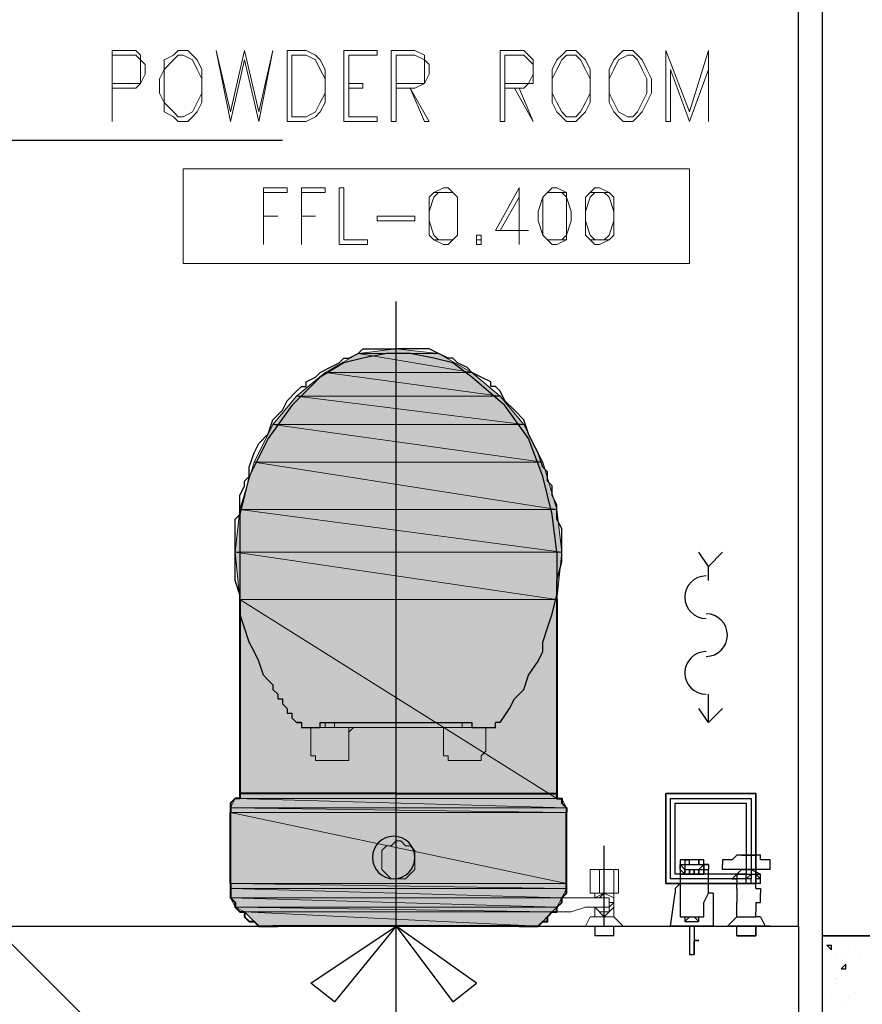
# Model space of a CAD drawing. Header units: millimetres. Extents: x 0 to 420, y 0 to 297.
# Tile 20 of 95: x 96.58 to 104.12, y 149.25 to 158.05. Entities that reach past the tile are written whole.
import ezdxf

# ---------------------------------------------------------------- set-up
doc = ezdxf.new("R2010")
doc.units = ezdxf.units.MM
doc.layers.add('FILL_FFFFFF', color=7, linetype='Continuous', true_color=0xffffff)
doc.layers.add('LINE_FFFFFF', color=7, linetype='Continuous', true_color=0xffffff)
doc.layers.add('LINE_000000', color=7, linetype='Continuous')

msp = doc.modelspace()

# ---------------------------------------------------------------- hatches: boundary and pattern name
at = {"layer": 'FILL_FFFFFF'}
h = msp.add_hatch(color=7, dxfattribs=at)
h.dxf.hatch_style = 1
h.paths.add_polyline_path([(99.6103, 155.067), (100.6263, 154.8977), (99.314, 154.8977), (99.6103, 155.067)])
h = msp.add_hatch(color=7, dxfattribs=at)
h.dxf.hatch_style = 1
h.paths.add_polyline_path([(99.949, 155.1093), (100.33, 155.067), (99.6103, 155.067), (99.949, 155.1093)])
h = msp.add_hatch(color=7, dxfattribs=at)
h.dxf.hatch_style = 1
h.paths.add_polyline_path([(100.33, 155.067), (99.6103, 155.067), (100.6263, 154.8977), (100.33, 155.067)])
h = msp.add_hatch(color=7, dxfattribs=at)
h.dxf.hatch_style = 1
h.paths.add_polyline_path([(99.314, 154.8977), (100.8803, 154.686), (99.06, 154.686), (99.314, 154.8977)])
h = msp.add_hatch(color=7, dxfattribs=at)
h.dxf.hatch_style = 1
h.paths.add_polyline_path([(100.6263, 154.8977), (99.314, 154.8977), (100.8803, 154.686), (100.6263, 154.8977)])
h = msp.add_hatch(color=7, dxfattribs=at)
h.dxf.hatch_style = 1
h.paths.add_polyline_path([(99.06, 154.686), (101.092, 154.432), (98.8483, 154.432), (99.06, 154.686)])
h = msp.add_hatch(color=7, dxfattribs=at)
h.dxf.hatch_style = 1
h.paths.add_polyline_path([(100.8803, 154.686), (99.06, 154.686), (101.092, 154.432), (100.8803, 154.686)])
h = msp.add_hatch(color=7, dxfattribs=at)
h.dxf.hatch_style = 1
h.paths.add_polyline_path([(98.8483, 154.432), (101.2613, 154.0933), (98.679, 154.0933), (98.8483, 154.432)])
h = msp.add_hatch(color=7, dxfattribs=at)
h.dxf.hatch_style = 1
h.paths.add_polyline_path([(101.092, 154.432), (98.8483, 154.432), (101.2613, 154.0933), (101.092, 154.432)])
h = msp.add_hatch(color=7, dxfattribs=at)
h.dxf.hatch_style = 1
h.paths.add_polyline_path([(98.679, 154.0933), (101.3883, 153.67), (98.552, 153.67), (98.679, 154.0933)])
h = msp.add_hatch(color=7, dxfattribs=at)
h.dxf.hatch_style = 1
h.paths.add_polyline_path([(101.2613, 154.0933), (98.679, 154.0933), (101.3883, 153.67), (101.2613, 154.0933)])
h = msp.add_hatch(color=7, dxfattribs=at)
h.dxf.hatch_style = 1
h.paths.add_polyline_path([(98.552, 153.67), (101.4307, 153.289), (98.5097, 153.289), (98.552, 153.67)])
h = msp.add_hatch(color=7, dxfattribs=at)
h.dxf.hatch_style = 1
h.paths.add_polyline_path([(101.3883, 153.67), (98.552, 153.67), (101.4307, 153.289), (101.3883, 153.67)])
h = msp.add_hatch(color=7, dxfattribs=at)
h.dxf.hatch_style = 1
h.paths.add_polyline_path([(101.4307, 153.289), (98.5097, 153.289), (101.3883, 152.8657), (101.4307, 153.289)])
h = msp.add_hatch(color=7, dxfattribs=at)
h.dxf.hatch_style = 1
h.paths.add_polyline_path([(98.5097, 153.289), (101.3883, 152.8657), (98.552, 152.8657), (98.5097, 153.289)])
h = msp.add_hatch(color=7, dxfattribs=at)
h.dxf.hatch_style = 1
h.paths.add_polyline_path([(101.3883, 152.8657), (98.552, 152.8657), (101.3883, 151.0877), (101.3883, 152.8657)])
h = msp.add_hatch(color=7, dxfattribs=at)
h.dxf.hatch_style = 1
h.paths.add_polyline_path([(98.552, 152.8657), (101.3883, 151.0877), (98.552, 151.0877), (98.552, 152.8657)])
h = msp.add_hatch(color=7, dxfattribs=at)
h.dxf.hatch_style = 1
h.paths.add_polyline_path([(98.4673, 151.003), (101.473, 151.003), (98.5097, 151.0877), (98.4673, 151.003)])
h = msp.add_hatch(color=7, dxfattribs=at)
h.dxf.hatch_style = 1
h.paths.add_polyline_path([(101.473, 151.003), (98.5097, 151.0877), (101.4307, 151.0877), (101.473, 151.003)])
h = msp.add_hatch(color=7, dxfattribs=at)
h.dxf.hatch_style = 1
h.paths.add_polyline_path([(98.4673, 150.9607), (101.473, 150.9607), (98.4673, 151.003), (98.4673, 150.9607)])
h = msp.add_hatch(color=7, dxfattribs=at)
h.dxf.hatch_style = 1
h.paths.add_polyline_path([(101.473, 150.9607), (98.4673, 151.003), (101.473, 151.003), (101.473, 150.9607)])
h = msp.add_hatch(color=7, dxfattribs=at)
h.dxf.hatch_style = 1
h.paths.add_polyline_path([(98.4673, 150.3257), (101.473, 150.3257), (98.4673, 150.9607), (98.4673, 150.3257)])
h = msp.add_hatch(color=7, dxfattribs=at)
h.dxf.hatch_style = 1
h.paths.add_polyline_path([(101.473, 150.3257), (98.4673, 150.9607), (101.473, 150.9607), (101.473, 150.3257)])
h = msp.add_hatch(color=7, dxfattribs=at)
h.dxf.hatch_style = 1
h.paths.add_polyline_path([(98.4673, 150.2833), (101.473, 150.2833), (98.4673, 150.3257), (98.4673, 150.2833)])
h = msp.add_hatch(color=7, dxfattribs=at)
h.dxf.hatch_style = 1
h.paths.add_polyline_path([(101.473, 150.2833), (98.4673, 150.3257), (101.473, 150.3257), (101.473, 150.2833)])
h = msp.add_hatch(color=7, dxfattribs=at)
h.dxf.hatch_style = 1
h.paths.add_polyline_path([(98.4673, 150.1987), (101.4307, 150.1987), (98.4673, 150.2833), (98.4673, 150.1987)])
h = msp.add_hatch(color=7, dxfattribs=at)
h.dxf.hatch_style = 1
h.paths.add_polyline_path([(101.4307, 150.1987), (98.4673, 150.2833), (101.473, 150.2833), (101.4307, 150.1987)])
h = msp.add_hatch(color=7, dxfattribs=at)
h.dxf.hatch_style = 1
h.paths.add_polyline_path([(98.5097, 150.114), (101.3883, 150.114), (98.4673, 150.1987), (98.5097, 150.114)])
h = msp.add_hatch(color=7, dxfattribs=at)
h.dxf.hatch_style = 1
h.paths.add_polyline_path([(101.3883, 150.114), (98.4673, 150.1987), (101.4307, 150.1987), (101.3883, 150.114)])
h = msp.add_hatch(color=7, dxfattribs=at)
h.dxf.hatch_style = 1
h.paths.add_polyline_path([(98.5943, 150.0717), (101.346, 150.0717), (98.5097, 150.114), (98.5943, 150.0717)])
h = msp.add_hatch(color=7, dxfattribs=at)
h.dxf.hatch_style = 1
h.paths.add_polyline_path([(101.346, 150.0717), (98.5097, 150.114), (101.3883, 150.114), (101.346, 150.0717)])
h = msp.add_hatch(color=7, dxfattribs=at)
h.dxf.hatch_style = 1
h.paths.add_polyline_path([(98.7213, 149.9447), (101.219, 149.9447), (98.5943, 150.0717), (98.7213, 149.9447)])
h = msp.add_hatch(color=7, dxfattribs=at)
h.dxf.hatch_style = 1
h.paths.add_polyline_path([(101.219, 149.9447), (98.5943, 150.0717), (101.346, 150.0717), (101.219, 149.9447)])

# ---------------------------------------------------------------- linework, layer by layer
at = {"layer": 'LINE_000000', "lineweight": 25}
for p, q in [((103.5473, 149.9447), (103.5473, 167.0897)), ((98.933, 156.972), (27.94, 156.972)), ((99.949, 149.5213), (99.949, 155.5327)), ((101.3883, 153.289), (101.346, 153.6277)), ((101.3883, 153.289), (101.3883, 152.8657)), ((102.743, 153.035), (102.743, 153.162)), ((102.743, 151.765), (102.743, 152.019)), ((99.1023, 151.765), (99.06, 151.765)), ((99.06, 151.765), (99.06, 151.765)), ((99.1447, 151.7227), (99.1447, 151.7227)), ((99.1447, 151.7227), (99.2717, 151.7227)), ((100.6263, 151.765), (100.6263, 151.7227)), ((100.6263, 151.7227), (100.7957, 151.7227)), ((100.6263, 151.7227), (100.6263, 151.7227)), ((100.7957, 151.7227), (100.7957, 151.7227)), ((100.838, 151.765), (100.838, 151.765)), ((100.838, 151.765), (100.838, 151.765)), ((100.8803, 151.765), (100.838, 151.765)), ((100.838, 151.765), (100.838, 151.765)), ((101.8117, 149.9447), (101.8117, 150.6643)), ((103.0393, 150.5797), (103.0817, 150.5797)), ((103.0817, 150.5797), (103.0393, 150.5797)), ((103.0393, 150.5797), (103.0393, 150.5797)), ((103.0393, 150.5797), (103.0393, 150.5797)), ((103.1663, 150.5797), (103.0393, 150.5797)), ((103.1663, 150.5797), (103.0393, 150.5797)), ((103.0393, 150.5797), (103.0393, 150.5797)), ((103.0817, 150.5797), (103.1663, 150.5797)), ((103.1663, 150.5797), (103.0817, 150.5797)), ((103.0817, 150.5797), (103.0817, 150.5797)), ((103.0817, 150.5797), (103.0817, 150.5797)), ((103.0817, 150.5797), (103.0817, 150.5797)), ((103.124, 150.5797), (103.124, 150.5797)), ((103.1663, 150.5797), (103.1663, 150.5797)), ((103.1663, 150.5797), (103.1663, 150.5797)), ((102.489, 150.5373), (102.489, 150.495)), ((102.489, 150.5373), (102.489, 150.5373)), ((102.489, 150.495), (102.489, 150.495)), ((102.489, 150.495), (102.489, 150.495)), ((102.489, 150.495), (102.489, 150.495)), ((102.489, 150.495), (102.489, 150.4527)), ((102.5313, 150.5373), (102.5313, 150.5373)), ((102.5313, 150.5373), (102.5313, 150.5373)), ((102.5313, 150.5373), (102.5313, 150.5373)), ((102.5313, 150.5373), (102.5737, 150.5373)), ((102.5737, 150.5373), (102.5313, 150.5373)), ((102.5737, 150.5373), (102.5737, 150.5373)), ((102.5737, 150.5373), (102.5737, 150.5373)), ((102.5737, 150.495), (102.5737, 150.495)), ((102.616, 150.5373), (102.616, 150.5373)), ((102.616, 150.5373), (102.616, 150.5373)), ((102.616, 150.495), (102.616, 150.495)), ((102.616, 150.495), (102.616, 150.495)), ((102.6583, 150.5373), (102.6583, 150.5373)), ((102.6583, 150.5373), (102.6583, 150.495)), ((102.6583, 150.495), (102.6583, 150.5373)), ((102.6583, 150.5373), (102.6583, 150.5373)), ((102.6583, 150.495), (102.6583, 150.495)), ((102.7007, 150.495), (102.7007, 150.5373)), ((102.7007, 150.495), (102.7007, 150.5373)), ((102.7007, 150.5373), (102.7007, 150.5373)), ((102.7007, 150.495), (102.7007, 150.495)), ((102.743, 150.495), (102.7007, 150.495)), ((102.7007, 150.495), (102.7007, 150.495)), ((102.743, 150.495), (102.743, 150.495)), ((102.743, 150.495), (102.743, 150.4527)), ((102.743, 150.495), (102.743, 150.4527)), ((102.87, 150.4527), (102.87, 150.495)), ((102.9123, 150.5373), (102.9123, 150.5373)), ((103.2934, 150.495), (103.2934, 150.495)), ((103.2934, 150.4527), (103.2934, 150.495)), ((102.489, 150.4527), (102.489, 150.4527)), ((102.489, 150.4527), (102.489, 150.4527)), ((102.489, 150.4527), (102.489, 150.4527)), ((102.743, 150.4527), (102.743, 150.4527)), ((103.2934, 150.4527), (102.87, 150.4527)), ((102.997, 150.4103), (103.2087, 150.4103)), ((102.997, 150.4103), (102.997, 150.4103)), ((103.0393, 150.4527), (103.0393, 150.4527)), ((103.0393, 150.4103), (103.0393, 150.4103)), ((103.124, 150.4527), (103.124, 150.4527)), ((103.2087, 150.4103), (103.2087, 150.4103)), ((102.997, 150.368), (102.997, 150.368)), ((102.997, 150.3257), (102.997, 150.3257)), ((102.997, 150.2833), (102.997, 150.3257)), ((103.2087, 150.3257), (102.997, 150.3257)), ((103.0393, 150.3257), (103.0393, 150.3257)), ((103.0817, 150.368), (103.0817, 150.368)), ((103.0817, 150.368), (103.0817, 150.368)), ((103.1663, 150.2833), (103.1663, 150.3257)), ((103.2087, 150.368), (103.2087, 150.368)), ((102.997, 150.241), (102.997, 150.241)), ((103.1663, 150.2833), (103.1663, 150.2833)), ((103.1663, 150.1563), (103.1663, 150.1563)), ((103.1663, 150.1563), (103.1663, 150.1563)), ((102.997, 150.0293), (102.997, 150.0717)), ((103.1663, 150.0293), (103.1663, 150.0717)), ((102.489, 150.0293), (102.5313, 150.0293)), ((102.5737, 150.0293), (102.5313, 149.987)), ((102.5313, 150.0293), (102.5313, 150.0293)), ((102.5313, 150.0293), (102.5313, 150.0293)), ((102.6583, 149.987), (102.616, 150.0293)), ((102.6583, 150.0293), (102.6583, 150.0293)), ((102.6583, 150.0293), (102.7007, 150.0293)), ((102.6583, 150.0293), (102.6583, 150.0293)), ((102.6583, 149.987), (102.6583, 149.987)), ((102.7007, 150.0293), (102.7007, 150.0293)), ((102.997, 150.0293), (102.997, 150.0293)), ((102.997, 150.0293), (103.1663, 150.0293)), ((103.2087, 150.0293), (103.1663, 150.0293)), ((103.2087, 150.0293), (103.2087, 150.0293)), ((103.2087, 150.0293), (103.251, 149.9447)), ((101.727, 149.9447), (101.727, 149.86)), ((101.8963, 149.86), (101.8963, 149.9447)), ((102.5737, 149.9447), (102.5737, 149.8177)), ((102.9123, 149.9447), (102.9123, 149.9447)), ((103.2934, 149.9447), (102.9123, 149.9447)), ((102.9123, 149.9447), (102.9123, 149.9447)), ((102.997, 149.86), (102.997, 149.9447)), ((103.1663, 149.86), (103.1663, 149.9447)), ((103.1663, 149.9447), (103.1663, 149.86)), ((103.2934, 149.9447), (103.251, 149.9447)), ((103.2934, 149.9447), (103.2934, 149.9447)), ((103.2934, 149.9447), (103.2934, 149.9447)), ((101.727, 149.86), (101.727, 149.86)), ((101.8963, 149.86), (101.727, 149.86)), ((101.8963, 149.86), (101.8963, 149.86)), ((102.5737, 149.8177), (102.5737, 149.8177)), ((102.5737, 149.8177), (102.5737, 149.7753)), ((102.616, 149.6907), (102.616, 149.8177)), ((102.616, 149.8177), (102.616, 149.8177)), ((102.616, 149.6907), (102.616, 149.8177)), ((102.616, 149.8177), (102.616, 149.8177)), ((102.616, 149.8177), (102.616, 149.8177)), ((102.6583, 149.8177), (102.616, 149.8177)), ((102.616, 149.8177), (102.616, 149.8177)), ((102.616, 149.8177), (102.616, 149.7753)), ((102.997, 149.86), (103.1663, 149.86)), ((102.997, 149.86), (102.997, 149.86)), ((103.1663, 149.86), (103.1663, 149.86)), ((102.5737, 149.7753), (102.5737, 149.7753)), ((102.5737, 149.7753), (102.5737, 149.733)), ((102.5737, 149.733), (102.5737, 149.733)), ((102.616, 149.7753), (102.616, 149.7753)), ((102.616, 149.7753), (102.616, 149.733)), ((102.616, 149.7753), (102.616, 149.7753)), ((102.616, 149.7753), (102.616, 149.733)), ((102.616, 149.733), (102.616, 149.733)), ((102.616, 149.733), (102.616, 149.733)), ((102.616, 149.733), (102.616, 149.6907)), ((102.616, 149.6907), (102.616, 149.6907)), ((102.616, 149.6907), (102.616, 149.6907)), ((103.8013, 149.7753), (103.8437, 149.7753)), ((103.8013, 149.7753), (103.8437, 149.733)), ((103.8437, 149.733), (103.8437, 149.7753)), ((103.8437, 149.6907), (103.8437, 149.6907)), ((103.9283, 149.6907), (103.9283, 149.6907)), ((104.0553, 149.733), (104.0553, 149.733)), ((103.886, 149.6483), (103.886, 149.6483)), ((103.9283, 149.5637), (103.9707, 149.606)), ((103.9707, 149.5637), (103.9707, 149.606)), ((104.0977, 149.6483), (104.0977, 149.6483)), ((103.9283, 149.5637), (103.9707, 149.5637)), ((103.886, 149.479), (103.886, 149.479)), ((103.886, 149.479), (103.886, 149.479)), ((103.886, 149.4367), (103.886, 149.4367)), ((104.0553, 149.352), (104.0553, 149.352)), ((103.8437, 149.3097), (103.8437, 149.3097)), ((103.9707, 149.2673), (103.9707, 149.2673))]:
    msp.add_line(p, q, dxfattribs=at)
at = {"layer": 'LINE_000000', "lineweight": 13}
for p, q in [((98.9753, 157.7763), (98.9753, 157.1413)), ((99.0177, 157.734), (99.0177, 157.1837)), ((99.4833, 157.7763), (99.4833, 157.1413)), ((99.5257, 157.734), (99.5257, 157.1837)), ((97.409, 157.1413), (97.409, 157.1413)), ((98.7637, 156.0407), (98.7637, 156.0407)), ((99.1023, 156.0407), (99.1023, 156.0407)), ((99.949, 155.1093), (99.949, 155.1093)), ((99.187, 151.511), (99.187, 151.7227)), ((99.314, 151.7227), (99.2717, 151.7227)), ((99.314, 151.765), (99.314, 151.7227)), ((99.314, 151.7227), (99.3987, 151.7227)), ((99.3987, 151.7227), (99.3987, 151.765)), ((99.3987, 151.765), (99.3987, 151.7227)), ((100.4993, 151.7227), (99.3987, 151.7227)), ((99.3987, 151.7227), (99.3987, 151.7227)), ((99.3987, 151.7227), (99.3987, 151.7227)), ((99.5257, 151.7227), (99.5257, 151.7227)), ((99.5257, 151.7227), (99.5257, 151.511)), ((99.5257, 151.6803), (99.568, 151.7227)), ((99.568, 151.7227), (100.33, 151.7227)), ((100.4993, 151.7227), (100.5417, 151.7227)), ((100.5417, 151.7227), (100.4993, 151.7227)), ((100.4993, 151.7227), (100.4993, 151.7227)), ((100.5417, 151.765), (100.5417, 151.7227)), ((100.5417, 151.7227), (100.5417, 151.765)), ((100.5417, 151.7227), (100.5417, 151.7227)), ((100.5417, 151.7227), (100.584, 151.7227)), ((100.5417, 151.7227), (100.5417, 151.7227)), ((100.584, 151.7227), (100.6263, 151.7227)), ((100.6263, 151.765), (100.6263, 151.7227)), ((100.6263, 151.7227), (100.6263, 151.7227)), ((100.7533, 151.7227), (100.7533, 151.7227)), ((99.314, 151.4263), (99.314, 151.4263)), ((99.314, 151.4263), (99.314, 151.4263)), ((100.457, 151.4263), (100.4993, 151.4263)), ((100.4993, 151.4263), (100.4993, 151.4263)), ((101.8117, 150.241), (101.8117, 150.4527)), ((101.9387, 150.241), (101.6847, 150.241)), ((101.727, 150.241), (101.727, 150.1987)), ((101.7693, 150.241), (101.7693, 150.241)), ((101.7693, 150.241), (101.8117, 150.241)), ((101.8117, 150.241), (101.8117, 150.241)), ((101.8963, 150.0293), (101.8963, 150.241)), ((101.4307, 150.0717), (101.3883, 150.0717)), ((101.727, 150.114), (101.727, 150.0293)), ((101.6847, 150.0293), (101.6423, 149.9447)), ((101.727, 150.0293), (101.6847, 150.0293)), ((101.727, 150.0293), (101.727, 150.0293)), ((101.8963, 150.0293), (101.727, 150.0293)), ((101.981, 149.9447), (101.8963, 150.0293)), ((101.8963, 150.0293), (101.8963, 150.0293)), ((101.8963, 150.0293), (101.8963, 150.0293)), ((101.8963, 150.0293), (101.8963, 150.0293)), ((101.6, 149.9447), (101.6, 149.9447)), ((101.6423, 149.9447), (101.6, 149.9447)), ((101.981, 149.9447), (101.6, 149.9447)), ((101.981, 149.9447), (101.981, 149.9447)), ((101.981, 149.9447), (101.981, 149.9447))]:
    msp.add_line(p, q, dxfattribs=at)
at = {"layer": 'LINE_000000', "lineweight": 40}
for p, q in [((98.552, 152.8657), (98.552, 151.0877)), ((101.3883, 152.8657), (101.3883, 151.0877)), ((98.4673, 150.3257), (98.4673, 150.9607)), ((101.473, 150.3257), (101.473, 150.9607)), ((101.0497, 149.9447), (98.8483, 149.9447))]:
    msp.add_line(p, q, dxfattribs=at)
at = {"layer": 'LINE_000000', "lineweight": 25}
for points in [[(104.5633, 167.1743), (103.759, 167.1743), (103.759, 149.86), (104.5633, 149.86), (104.5633, 167.1743)], [(102.362, 150.3257), (103.1663, 150.3257), (103.1663, 151.13), (102.362, 151.13), (102.362, 150.3257), (102.362, 151.13), (103.1663, 151.13), (103.1663, 150.3257), (102.362, 150.3257)], [(102.4043, 150.368), (102.4043, 151.0877), (103.124, 151.0877), (103.124, 150.368), (102.4043, 150.368)], [(102.4467, 150.4103), (102.4467, 151.0453), (103.0817, 151.0453), (103.0817, 150.4103), (102.4467, 150.4103)], [(99.7373, 150.5585), (99.7412, 150.5201), (99.7523, 150.4843), (99.7699, 150.452), (99.7931, 150.4238), (99.8213, 150.4005), (99.8537, 150.383), (99.8894, 150.3719), (99.9278, 150.368), (99.9662, 150.3719), (100.002, 150.383), (100.0344, 150.4005), (100.0625, 150.4238), (100.0858, 150.452), (100.1034, 150.4843), (100.1145, 150.5201), (100.1183, 150.5585), (100.1145, 150.5969), (100.1034, 150.6327), (100.0858, 150.665), (100.0625, 150.6932), (100.0344, 150.7165), (100.002, 150.734), (99.9662, 150.7451), (99.9278, 150.749), (99.8894, 150.7451), (99.8537, 150.734), (99.8213, 150.7165), (99.7931, 150.6932), (99.7699, 150.665), (99.7523, 150.6327), (99.7412, 150.5969), (99.7373, 150.5585)], [(102.5313, 150.5373), (102.5313, 150.495), (102.5737, 150.495), (102.5737, 150.5373), (102.5313, 150.5373)], [(102.5313, 150.5373), (102.5737, 150.5373), (102.5313, 150.5373)], [(102.7007, 150.4527), (102.7007, 150.495), (102.7007, 150.4527), (102.7007, 150.495), (102.7007, 150.4527)], [(102.7007, 150.4103), (102.7007, 150.4527), (102.7007, 150.4103), (102.7007, 150.495), (102.7007, 150.4103)], [(102.5737, 150.4103), (102.5737, 150.4527), (102.5737, 150.4103), (102.5737, 150.4527), (102.5737, 150.4103), (102.5737, 150.4527), (102.5737, 150.4103), (102.5737, 150.4527), (102.5737, 150.4103)], [(102.6583, 150.4103), (102.6583, 150.4527), (102.6583, 150.4103), (102.6583, 150.4527), (102.6583, 150.4103), (102.6583, 150.4527), (102.6583, 150.4103), (102.6583, 150.4527), (102.6583, 150.4103)], [(95.885, 149.9447), (95.885, 142.748), (103.5473, 142.748), (96.3507, 149.9447), (95.885, 149.9447)], [(96.3507, 149.9447), (103.5473, 149.9447), (103.5473, 142.748), (96.3507, 149.9447)], [(99.187, 149.4367), (99.949, 149.9447), (99.3987, 149.2673), (99.187, 149.4367)], [(100.6687, 149.4367), (99.949, 149.9447), (100.457, 149.2673), (100.6687, 149.4367)], [(104.5633, 149.86), (103.759, 149.86), (103.759, 149.0557), (104.5633, 149.0557), (104.5633, 149.86)], [(102.616, 149.6907), (102.616, 149.733), (102.616, 149.6907)]]:
    msp.add_lwpolyline(points, close=True, dxfattribs=at)
for points in [[(91.821, 157.9033), (91.821, 146.3463), (99.949, 146.3463), (99.949, 149.9447)], [(98.7637, 152.1883), (98.7213, 152.3153), (98.679, 152.4), (98.6367, 152.4847), (98.5943, 152.6117), (98.552, 152.7387), (98.552, 152.908), (98.5097, 153.035), (98.5097, 153.2043), (98.5097, 153.3313), (98.5097, 153.5007), (98.5097, 153.5853), (98.552, 153.6277), (98.552, 153.7123), (98.552, 153.797), (98.5943, 153.8817), (98.5943, 153.924), (98.6367, 153.9663), (98.6367, 154.0087), (98.6367, 154.051), (98.679, 154.178), (98.7213, 154.2627), (98.806, 154.3473), (98.8483, 154.4743), (98.933, 154.559), (98.9753, 154.6437), (99.06, 154.7283), (99.1023, 154.7707), (99.1447, 154.7707), (99.1447, 154.813), (99.2293, 154.8553), (99.2717, 154.8977), (99.3563, 154.94), (99.441, 154.9823), (99.4833, 155.0247), (99.5257, 155.0247), (99.6103, 155.067), (99.6527, 155.1093), (99.7373, 155.1093), (99.822, 155.1093), (99.9067, 155.1093), (99.949, 155.1093)], [(101.346, 153.6277), (101.2613, 153.9663), (101.1343, 154.305), (100.9227, 154.6013), (100.6263, 154.8553), (100.457, 154.9823), (100.2877, 155.0247), (100.076, 155.067), (99.8643, 155.067), (99.6527, 155.0247), (99.4833, 154.9823), (99.2717, 154.8553), (99.0177, 154.6013), (98.806, 154.305), (98.6367, 153.9663), (98.552, 153.6277)], [(100.8803, 151.765), (100.965, 151.892), (101.0073, 151.9767), (101.092, 152.0613), (101.1343, 152.1883), (101.219, 152.3153), (101.2613, 152.4), (101.2613, 152.4847), (101.3037, 152.6117), (101.346, 152.7387), (101.3883, 152.908), (101.3883, 153.035), (101.4307, 153.2043), (101.4307, 153.3313), (101.4307, 153.5007), (101.3883, 153.5853), (101.3883, 153.6277), (101.3883, 153.7123), (101.346, 153.797), (101.346, 153.8817), (101.3037, 153.924), (101.3037, 153.9663), (101.3037, 154.0087), (101.2613, 154.051), (101.219, 154.178), (101.1767, 154.2627), (101.1343, 154.3473), (101.092, 154.4743), (101.0073, 154.559), (100.9227, 154.6437), (100.8803, 154.7283), (100.838, 154.7707), (100.7957, 154.7707), (100.7957, 154.813), (100.711, 154.8553), (100.6263, 154.8977), (100.584, 154.94), (100.4993, 154.9823), (100.457, 155.0247), (100.4147, 155.0247), (100.33, 155.067), (100.2453, 155.1093), (100.203, 155.1093), (100.1184, 155.1093), (100.0337, 155.1093), (99.949, 155.1093)], [(98.552, 153.6277), (98.552, 153.289), (98.552, 152.8657)], [(102.87, 153.289), (102.743, 153.162), (102.6583, 153.289)], [(102.7218, 153.0773), (102.6834, 153.0735), (102.6477, 153.0624), (102.6153, 153.0448), (102.5871, 153.0215), (102.5639, 152.9933), (102.5463, 152.961), (102.5352, 152.9252), (102.5313, 152.8868), (102.5352, 152.8484), (102.5463, 152.8127), (102.5639, 152.7803), (102.5871, 152.7521), (102.6153, 152.7289), (102.6477, 152.7113), (102.6834, 152.7002), (102.7218, 152.6963)], [(102.7218, 152.3577), (102.7602, 152.3615), (102.796, 152.3726), (102.8283, 152.3902), (102.8565, 152.4135), (102.8798, 152.4417), (102.8974, 152.474), (102.9085, 152.5098), (102.9123, 152.5482), (102.9085, 152.5866), (102.8974, 152.6223), (102.8798, 152.6547), (102.8565, 152.6829), (102.8283, 152.7061), (102.796, 152.7237), (102.7602, 152.7348), (102.7218, 152.7387)], [(102.7218, 152.4), (102.6834, 152.3961), (102.6477, 152.385), (102.6153, 152.3675), (102.5871, 152.3442), (102.5639, 152.316), (102.5463, 152.2837), (102.5352, 152.2479), (102.5313, 152.2095), (102.5352, 152.1711), (102.5463, 152.1353), (102.5639, 152.103), (102.5871, 152.0748), (102.6153, 152.0515), (102.6477, 152.034), (102.6834, 152.0229), (102.7218, 152.019)], [(98.7637, 152.1883), (98.806, 152.146), (98.8483, 152.1037), (98.8483, 152.0613), (98.8907, 152.019), (98.8907, 151.9767), (98.933, 151.9767), (98.933, 151.9343), (98.9753, 151.892), (98.9753, 151.8497), (99.0177, 151.8497), (99.0177, 151.8073), (99.06, 151.765), (99.1023, 151.765), (99.1023, 151.7227), (99.1447, 151.7227)], [(102.87, 151.892), (102.743, 151.765), (102.6583, 151.892)], [(99.2717, 151.765), (99.314, 151.765), (99.6527, 151.765), (99.949, 151.765), (100.33, 151.765), (100.4993, 151.765), (100.5417, 151.765), (100.584, 151.765), (100.6263, 151.765)], [(99.2717, 151.7227), (99.2717, 151.7227), (99.2717, 151.765)], [(100.7957, 151.7227), (100.838, 151.7227), (100.838, 151.765)], [(103.0393, 150.5797), (102.997, 150.5797), (102.9547, 150.5373), (102.9123, 150.5373), (102.87, 150.5373), (102.87, 150.495)], [(103.2934, 150.495), (103.2934, 150.5373), (103.251, 150.5373), (103.2087, 150.5373), (103.2087, 150.5797), (103.1663, 150.5797), (103.124, 150.5797), (103.0817, 150.5797), (103.0393, 150.5797)], [(102.489, 150.5373), (102.489, 150.495), (102.5313, 150.495), (102.5737, 150.495), (102.616, 150.495), (102.6583, 150.495), (102.7007, 150.495)], [(102.7007, 150.5373), (102.6583, 150.5373), (102.616, 150.5373), (102.5737, 150.5373), (102.5313, 150.5373), (102.489, 150.5373)], [(102.489, 150.495), (102.5313, 150.495), (102.5313, 150.4527), (102.5737, 150.4527), (102.616, 150.4527), (102.6583, 150.4527), (102.7007, 150.495)], [(102.489, 150.495), (102.5313, 150.4527), (102.5737, 150.4527), (102.616, 150.4527), (102.6583, 150.4527), (102.7007, 150.4527), (102.7007, 150.495), (102.743, 150.495)], [(102.489, 150.495), (102.489, 150.4527), (102.489, 150.495), (102.489, 150.4527), (102.489, 150.495), (102.489, 150.4103)], [(102.5313, 150.495), (102.5313, 150.4103), (102.5313, 150.4527), (102.5313, 150.4103), (102.5313, 150.4527), (102.5313, 150.4103), (102.5313, 150.4527), (102.5313, 150.4103), (102.5313, 150.4527)], [(102.489, 150.4527), (102.5313, 150.4103), (102.5737, 150.4103), (102.616, 150.4103), (102.6583, 150.4103), (102.7007, 150.4103), (102.7007, 150.4527), (102.743, 150.4527)], [(102.489, 150.4527), (102.489, 150.368), (102.489, 150.241), (102.489, 150.1563), (102.489, 150.0293)], [(102.489, 150.4527), (102.489, 150.4103), (102.5313, 150.4103), (102.5737, 150.4103), (102.616, 150.4103), (102.6583, 150.4103), (102.7007, 150.4103), (102.7007, 150.4527), (102.743, 150.4527)], [(102.616, 150.4103), (102.616, 150.4527), (102.616, 150.4103), (102.616, 150.4527), (102.616, 150.4103), (102.616, 150.4527), (102.616, 150.4103), (102.616, 150.4527)], [(102.7007, 150.0293), (102.7007, 150.1563), (102.743, 150.241), (102.743, 150.368), (102.743, 150.4527)], [(102.997, 150.4103), (102.9547, 150.368), (102.997, 150.368), (102.997, 150.3257)], [(102.997, 150.4103), (103.0393, 150.4527), (103.124, 150.4527), (103.2087, 150.4103)], [(103.0393, 150.4103), (102.997, 150.4103), (102.997, 150.368)], [(103.0817, 150.368), (103.0817, 150.4103), (103.0393, 150.4103)], [(103.0817, 150.368), (103.124, 150.4103), (103.1663, 150.4103), (103.2087, 150.368)], [(103.2087, 150.3257), (103.2087, 150.368), (103.2087, 150.4103)], [(102.489, 150.3257), (102.4467, 150.2833), (102.4467, 150.241)], [(102.7853, 150.241), (102.743, 150.241), (102.743, 150.2833), (102.743, 150.3257)], [(102.997, 150.368), (102.997, 150.3257), (103.0393, 150.3257)], [(103.0393, 150.3257), (103.0817, 150.3257), (103.0817, 150.368)], [(103.2087, 150.368), (103.1663, 150.368), (103.1663, 150.3257), (103.124, 150.3257), (103.124, 150.368), (103.0817, 150.368)], [(102.7853, 150.241), (102.7853, 149.9447), (102.4043, 149.9447), (102.4467, 150.241)], [(102.997, 150.2833), (102.997, 150.241), (102.997, 150.1987), (102.997, 150.1563)], [(103.1663, 150.2833), (103.2087, 150.2833), (103.2087, 150.241)], [(103.1663, 150.1563), (103.2087, 150.1563), (103.2087, 150.1987), (103.2087, 150.241)], [(102.997, 150.0717), (102.997, 150.114), (102.997, 150.1563)], [(103.1663, 150.1563), (103.1663, 150.114), (103.1663, 150.0717)], [(102.5313, 150.0293), (102.5313, 149.987), (102.5737, 149.987), (102.616, 149.987), (102.6583, 149.987), (102.6583, 150.0293)], [(102.5313, 150.0293), (102.5737, 150.0293), (102.616, 150.0293), (102.6583, 150.0293)], [(103.2934, 149.9447), (102.9123, 149.9447), (102.997, 150.0293)], [(102.616, 149.9447), (102.616, 149.8177), (102.6583, 149.8177)], [(103.1663, 149.86), (102.997, 149.86), (102.997, 149.9447)], [(102.5737, 149.733), (102.5737, 149.6907), (102.616, 149.6907)]]:
    msp.add_lwpolyline(points, dxfattribs=at)
at = {"layer": 'LINE_000000', "lineweight": 13}
for points in [[(97.409, 157.7763), (97.409, 157.1413), (97.409, 157.734)], [(97.409, 157.7763), (97.6207, 157.7763), (97.663, 157.734), (97.663, 157.6917), (97.7053, 157.6493), (97.7053, 157.5647), (97.663, 157.48), (97.6207, 157.4377), (97.409, 157.4377)], [(97.409, 157.734), (97.6207, 157.734), (97.663, 157.6917), (97.663, 157.6493), (97.663, 157.5647), (97.663, 157.48), (97.6207, 157.48), (97.409, 157.48)], [(98.9753, 157.7763), (99.1447, 157.7763), (99.2293, 157.734), (99.2717, 157.6917), (99.314, 157.607), (99.314, 157.5223), (99.314, 157.3953), (99.314, 157.3107), (99.2717, 157.226), (99.2293, 157.1837), (99.1447, 157.1413), (98.9753, 157.1413)], [(99.0177, 157.734), (99.1447, 157.734), (99.2293, 157.6917), (99.2717, 157.607), (99.314, 157.5223), (99.314, 157.3953), (99.2717, 157.3107), (99.2293, 157.226), (99.1447, 157.1837), (99.0177, 157.1837)], [(99.4833, 157.7763), (99.7797, 157.7763), (99.7797, 157.734), (99.5257, 157.734)], [(99.949, 157.4377), (100.1184, 157.4377), (100.203, 157.48), (100.2453, 157.5647), (100.2453, 157.6493), (100.203, 157.6917), (100.203, 157.734), (100.1184, 157.7763), (99.9067, 157.7763), (99.9067, 157.1413), (99.949, 157.1413), (99.949, 157.734), (100.1184, 157.734), (100.203, 157.6917), (100.203, 157.6493), (100.203, 157.5647), (100.203, 157.48), (100.1184, 157.48), (99.949, 157.48)], [(100.9227, 157.4377), (101.092, 157.4377), (101.1343, 157.48), (101.1767, 157.48), (101.1767, 157.5647), (101.1767, 157.6493), (101.1767, 157.6917), (101.1343, 157.734), (101.092, 157.7763), (100.8803, 157.7763), (100.8803, 157.1413), (100.9227, 157.1413), (100.9227, 157.734), (101.092, 157.734), (101.1343, 157.6917), (101.1767, 157.6493), (101.1767, 157.5647), (101.1343, 157.48), (101.092, 157.48), (100.9227, 157.48)], [(99.5257, 157.48), (99.6527, 157.48), (99.6527, 157.4377), (99.5257, 157.4377)], [(101.0073, 157.4377), (101.1767, 157.1413), (101.0497, 157.4377)], [(99.5257, 157.1837), (99.7797, 157.1837), (99.7797, 157.1413), (99.4833, 157.1413)], [(98.7637, 156.5487), (98.7637, 156.0407), (98.7637, 156.5063)], [(98.7637, 156.5487), (98.9753, 156.5487), (98.9753, 156.5063), (98.7637, 156.5063)], [(99.1023, 156.5487), (99.1023, 156.0407), (99.1023, 156.5063)], [(99.1023, 156.5487), (99.314, 156.5487), (99.314, 156.5063), (99.1023, 156.5063)], [(100.33, 156.5063), (100.2877, 156.464), (100.2453, 156.337), (100.2453, 156.2523), (100.2877, 156.1253), (100.33, 156.083)], [(100.2877, 156.083), (100.3723, 156.083), (100.4147, 156.083), (100.457, 156.083), (100.4993, 156.1253), (100.4993, 156.2523), (100.4993, 156.337), (100.4993, 156.464), (100.457, 156.5063), (100.4147, 156.5063), (100.3723, 156.5063), (100.2877, 156.5063)], [(101.3037, 156.5063), (101.2613, 156.464), (101.2613, 156.337), (101.2613, 156.2523), (101.2613, 156.1253), (101.3037, 156.083), (101.346, 156.083), (101.3883, 156.083), (101.473, 156.083)], [(101.473, 156.5063), (101.3883, 156.5063), (101.346, 156.5063), (101.3037, 156.5063)], [(101.4307, 156.083), (101.473, 156.1253), (101.473, 156.2523), (101.473, 156.337), (101.473, 156.464), (101.4307, 156.5063)], [(101.727, 156.5063), (101.6847, 156.464), (101.6423, 156.337), (101.6423, 156.2523), (101.6847, 156.1253), (101.727, 156.083), (101.6847, 156.083)], [(101.854, 156.5063), (101.7693, 156.5063), (101.727, 156.5063), (101.6847, 156.5063)], [(101.8117, 156.083), (101.854, 156.1253), (101.8963, 156.2523), (101.8963, 156.337), (101.854, 156.464), (101.8117, 156.5063)], [(101.727, 156.083), (101.7693, 156.083), (101.854, 156.083)], [(100.5417, 151.765), (100.4993, 151.765), (99.441, 151.765), (99.3987, 151.765)], [(100.33, 151.7227), (100.3723, 151.7227), (100.3723, 151.6803)], [(100.7533, 151.7227), (100.7533, 151.7227), (100.7533, 151.511)], [(100.3723, 151.6803), (100.3723, 151.511), (100.3723, 151.4687), (100.4147, 151.4687), (100.4147, 151.4263), (100.457, 151.4263)], [(99.441, 151.4263), (99.441, 151.4263), (99.314, 151.4263), (99.2717, 151.4263), (99.2293, 151.4263), (99.2293, 151.4687), (99.187, 151.4687), (99.187, 151.511)], [(99.441, 151.4263), (99.4833, 151.4263), (99.5257, 151.4263), (99.5257, 151.4687), (99.5257, 151.511)], [(100.4993, 151.4263), (100.4993, 151.4263), (100.6263, 151.4263), (100.6687, 151.4263), (100.711, 151.4263), (100.711, 151.4687), (100.7533, 151.511)], [(101.8963, 150.4527), (101.854, 150.4527), (101.8117, 150.4527), (101.727, 150.4527), (101.6847, 150.4527), (101.6847, 150.241), (101.6847, 150.4527)], [(101.8117, 150.4527), (101.8117, 150.4527), (101.7693, 150.4527), (101.7693, 150.241)], [(101.8963, 150.4527), (101.8963, 150.4527), (101.8963, 150.241)], [(101.8963, 150.4527), (101.9387, 150.4527), (101.9387, 150.241)], [(101.727, 150.114), (101.7693, 150.0717), (101.8117, 150.0717), (101.854, 150.0717), (101.854, 150.114), (101.8963, 150.1563), (101.854, 150.1563), (101.854, 150.1987), (101.8117, 150.1987), (101.8117, 150.241), (101.7693, 150.1987), (101.727, 150.1987)], [(101.727, 150.1987), (101.8117, 150.241), (101.8963, 150.1987), (101.8963, 150.114), (101.8117, 150.0293), (101.727, 150.114)], [(101.7693, 150.1987), (101.6423, 150.1987), (101.5153, 150.1987), (101.473, 150.1987), (101.4307, 150.1987)], [(101.7693, 150.114), (101.8117, 150.114), (101.854, 150.114), (101.854, 150.1563), (101.854, 150.1987), (101.8117, 150.1987), (101.7693, 150.1987)], [(101.7693, 150.114), (101.6423, 150.114), (101.5153, 150.0717), (101.473, 150.0717), (101.4307, 150.0717)]]:
    msp.add_lwpolyline(points, dxfattribs=at)
for points in [[(98.0017, 157.7763), (97.9593, 157.734), (97.8747, 157.6917), (97.8747, 157.607), (97.8323, 157.5223), (97.8323, 157.3953), (97.8747, 157.3107), (97.8747, 157.226), (97.9593, 157.1837), (98.0017, 157.1413), (98.0863, 157.1413), (98.1287, 157.1837), (98.171, 157.226), (98.2133, 157.3107), (98.2133, 157.3953), (98.2133, 157.5223), (98.2133, 157.607), (98.171, 157.6917), (98.1287, 157.734), (98.0863, 157.7763), (98.0017, 157.7763)], [(98.0017, 157.734), (97.9593, 157.6917), (97.8747, 157.607), (97.8747, 157.5223), (97.8747, 157.3953), (97.8747, 157.3107), (97.9593, 157.226), (98.0017, 157.1837), (98.044, 157.1837), (98.1287, 157.226), (98.171, 157.3107), (98.2133, 157.3953), (98.2133, 157.5223), (98.171, 157.607), (98.1287, 157.6917), (98.044, 157.734), (98.0017, 157.734)], [(98.7213, 157.1413), (98.5943, 157.6917), (98.4673, 157.1413), (98.3403, 157.7763), (98.4673, 157.226), (98.5943, 157.7763), (98.7213, 157.226), (98.8483, 157.7763), (98.7213, 157.1413)], [(101.473, 157.7763), (101.4307, 157.734), (101.3883, 157.6917), (101.346, 157.607), (101.346, 157.5223), (101.346, 157.3953), (101.346, 157.3107), (101.3883, 157.226), (101.4307, 157.1837), (101.473, 157.1413), (101.5577, 157.1413), (101.6, 157.1837), (101.6423, 157.226), (101.6847, 157.3107), (101.6847, 157.3953), (101.6847, 157.5223), (101.6847, 157.607), (101.6423, 157.6917), (101.6, 157.734), (101.5577, 157.7763), (101.473, 157.7763)], [(101.473, 157.734), (101.4307, 157.6917), (101.3883, 157.607), (101.346, 157.5223), (101.346, 157.3953), (101.3883, 157.3107), (101.4307, 157.226), (101.473, 157.1837), (101.5577, 157.1837), (101.6, 157.226), (101.6423, 157.3107), (101.6847, 157.3953), (101.6847, 157.5223), (101.6423, 157.607), (101.6, 157.6917), (101.5577, 157.734), (101.473, 157.734)], [(101.981, 157.7763), (101.9387, 157.734), (101.8963, 157.6917), (101.854, 157.607), (101.854, 157.5223), (101.854, 157.3953), (101.854, 157.3107), (101.8963, 157.226), (101.9387, 157.1837), (101.981, 157.1413), (102.0657, 157.1413), (102.108, 157.1837), (102.1503, 157.226), (102.1927, 157.3107), (102.235, 157.3953), (102.235, 157.5223), (102.1927, 157.607), (102.1503, 157.6917), (102.108, 157.734), (102.0657, 157.7763), (101.981, 157.7763)], [(102.0233, 157.734), (101.9387, 157.6917), (101.8963, 157.607), (101.854, 157.5223), (101.854, 157.3953), (101.8963, 157.3107), (101.9387, 157.226), (102.0233, 157.1837), (102.0657, 157.1837), (102.108, 157.226), (102.1503, 157.3107), (102.1927, 157.3953), (102.1927, 157.5223), (102.1503, 157.607), (102.108, 157.6917), (102.0657, 157.734), (102.0233, 157.734)], [(102.743, 157.7763), (102.5737, 157.226), (102.362, 157.7763), (102.362, 157.1413), (102.4043, 157.1413), (102.4043, 157.607), (102.5737, 157.1413), (102.743, 157.607), (102.743, 157.1413), (102.743, 157.7763)], [(100.076, 157.4377), (100.203, 157.1413), (100.2453, 157.1413), (100.076, 157.4377)], [(102.5737, 156.718), (102.5737, 155.8713), (98.044, 155.8713), (98.044, 156.718), (102.5737, 156.718)], [(99.441, 156.0407), (99.441, 156.5487), (99.4833, 156.5487), (99.4833, 156.083), (99.695, 156.083), (99.695, 156.0407), (99.441, 156.0407)], [(100.3723, 156.5487), (100.2877, 156.5063), (100.2453, 156.464), (100.2453, 156.337), (100.2453, 156.2523), (100.2453, 156.1253), (100.2877, 156.083), (100.3723, 156.0407), (100.4147, 156.0407), (100.457, 156.083), (100.4993, 156.1253), (100.4993, 156.2523), (100.4993, 156.337), (100.4993, 156.464), (100.457, 156.5063), (100.4147, 156.5487), (100.3723, 156.5487)], [(101.1343, 156.1677), (100.8803, 156.1677), (101.0497, 156.464), (101.0497, 156.0407), (101.0497, 156.5487), (100.838, 156.1677), (101.1343, 156.1677)], [(101.346, 156.5487), (101.3037, 156.5063), (101.2613, 156.464), (101.219, 156.337), (101.219, 156.2523), (101.2613, 156.1253), (101.3037, 156.083), (101.346, 156.0407), (101.3883, 156.0407), (101.473, 156.083), (101.473, 156.1253), (101.5153, 156.2523), (101.5153, 156.337), (101.473, 156.464), (101.473, 156.5063), (101.3883, 156.5487), (101.346, 156.5487)], [(101.727, 156.5487), (101.6847, 156.5063), (101.6423, 156.464), (101.6423, 156.337), (101.6423, 156.2523), (101.6423, 156.1253), (101.6847, 156.083), (101.727, 156.0407), (101.7693, 156.0407), (101.854, 156.083), (101.8963, 156.1253), (101.8963, 156.2523), (101.8963, 156.337), (101.8963, 156.464), (101.854, 156.5063), (101.7693, 156.5487), (101.727, 156.5487)], [(98.7637, 156.2947), (98.8907, 156.2947), (98.7637, 156.2947)], [(99.1023, 156.2947), (99.2293, 156.2947), (99.1023, 156.2947)], [(100.1184, 156.2523), (100.1184, 156.2947), (99.7797, 156.2947), (99.7797, 156.2523), (100.1184, 156.2523)], [(100.6687, 156.1253), (100.6687, 156.083), (100.6687, 156.0407), (100.711, 156.0407), (100.711, 156.083), (100.711, 156.1253), (100.6687, 156.1253)], [(100.6687, 156.083), (100.711, 156.083), (100.6687, 156.083)], [(99.949, 150.7067), (99.9067, 150.6643), (99.8643, 150.6643), (99.822, 150.622), (99.822, 150.5797), (99.822, 150.5373), (99.822, 150.495), (99.822, 150.4527), (99.8643, 150.4103), (99.9067, 150.368), (99.949, 150.368), (99.9913, 150.368), (100.0337, 150.368), (100.076, 150.4103), (100.1184, 150.4527), (100.1184, 150.495), (100.1184, 150.5373), (100.1184, 150.5797), (100.1184, 150.622), (100.076, 150.6643), (100.0337, 150.6643), (99.9913, 150.7067), (99.949, 150.7067)]]:
    msp.add_lwpolyline(points, close=True, dxfattribs=at)
at = {"layer": 'LINE_000000', "lineweight": 40}
for points in [[(99.949, 151.13), (98.6367, 151.13), (98.5943, 151.13), (98.552, 151.13), (98.552, 151.0877), (98.5097, 151.0877), (98.4673, 151.0453), (98.4673, 151.003), (98.4673, 150.9607)], [(99.949, 151.13), (101.3037, 151.13), (101.346, 151.13), (101.3883, 151.13), (101.3883, 151.0877), (101.4307, 151.0877), (101.4307, 151.0453), (101.473, 151.003), (101.473, 150.9607)], [(98.4673, 150.3257), (98.4673, 150.2833), (98.4673, 150.241), (98.4673, 150.1987), (98.5097, 150.1563), (98.5097, 150.114), (98.552, 150.0717), (98.5943, 150.0717), (98.5943, 150.0293), (98.6367, 149.987), (98.679, 149.987), (98.7213, 149.9447), (98.7637, 149.9447), (98.806, 149.9447), (98.8483, 149.9447), (98.8907, 149.9447)], [(101.0497, 149.9447), (101.092, 149.9447), (101.1343, 149.9447), (101.1767, 149.9447), (101.219, 149.9447), (101.2613, 149.987), (101.3037, 149.987), (101.3037, 150.0293), (101.346, 150.0717), (101.3883, 150.0717), (101.3883, 150.114), (101.4307, 150.1563), (101.4307, 150.1987), (101.473, 150.241), (101.473, 150.2833), (101.473, 150.3257)]]:
    msp.add_lwpolyline(points, dxfattribs=at)
at = {"layer": 'LINE_FFFFFF', "lineweight": 0}
for p, q in [((101.4307, 151.0877), (98.5097, 151.0877)), ((101.3883, 151.0877), (98.552, 151.0877))]:
    msp.add_line(p, q, dxfattribs=at)
for points in [[(99.6103, 155.067), (100.6263, 154.8977), (99.314, 154.8977), (99.6103, 155.067)], [(99.949, 155.1093), (100.33, 155.067), (99.6103, 155.067), (99.949, 155.1093)], [(100.33, 155.067), (99.6103, 155.067), (100.6263, 154.8977), (100.33, 155.067)], [(99.314, 154.8977), (100.8803, 154.686), (99.06, 154.686), (99.314, 154.8977)], [(100.6263, 154.8977), (99.314, 154.8977), (100.8803, 154.686), (100.6263, 154.8977)], [(99.06, 154.686), (101.092, 154.432), (98.8483, 154.432), (99.06, 154.686)], [(100.8803, 154.686), (99.06, 154.686), (101.092, 154.432), (100.8803, 154.686)], [(98.8483, 154.432), (101.2613, 154.0933), (98.679, 154.0933), (98.8483, 154.432)], [(101.092, 154.432), (98.8483, 154.432), (101.2613, 154.0933), (101.092, 154.432)], [(98.679, 154.0933), (101.3883, 153.67), (98.552, 153.67), (98.679, 154.0933)], [(101.2613, 154.0933), (98.679, 154.0933), (101.3883, 153.67), (101.2613, 154.0933)], [(98.552, 153.67), (101.4307, 153.289), (98.5097, 153.289), (98.552, 153.67)], [(101.3883, 153.67), (98.552, 153.67), (101.4307, 153.289), (101.3883, 153.67)], [(101.4307, 153.289), (98.5097, 153.289), (101.3883, 152.8657), (101.4307, 153.289)], [(98.5097, 153.289), (101.3883, 152.8657), (98.552, 152.8657), (98.5097, 153.289)], [(101.3883, 152.8657), (98.552, 152.8657), (101.3883, 151.0877), (101.3883, 152.8657)], [(98.552, 152.8657), (101.3883, 151.0877), (98.552, 151.0877), (98.552, 152.8657)], [(98.4673, 151.003), (101.473, 151.003), (98.5097, 151.0877), (98.4673, 151.003)], [(101.473, 151.003), (98.5097, 151.0877), (101.4307, 151.0877), (101.473, 151.003)], [(98.4673, 150.9607), (101.473, 150.9607), (98.4673, 151.003), (98.4673, 150.9607)], [(101.473, 150.9607), (98.4673, 151.003), (101.473, 151.003), (101.473, 150.9607)], [(98.4673, 150.3257), (101.473, 150.3257), (98.4673, 150.9607), (98.4673, 150.3257)], [(101.473, 150.3257), (98.4673, 150.9607), (101.473, 150.9607), (101.473, 150.3257)], [(98.4673, 150.2833), (101.473, 150.2833), (98.4673, 150.3257), (98.4673, 150.2833)], [(101.473, 150.2833), (98.4673, 150.3257), (101.473, 150.3257), (101.473, 150.2833)], [(98.4673, 150.1987), (101.4307, 150.1987), (98.4673, 150.2833), (98.4673, 150.1987)], [(101.4307, 150.1987), (98.4673, 150.2833), (101.473, 150.2833), (101.4307, 150.1987)], [(98.5097, 150.114), (101.3883, 150.114), (98.4673, 150.1987), (98.5097, 150.114)], [(101.3883, 150.114), (98.4673, 150.1987), (101.4307, 150.1987), (101.3883, 150.114)], [(98.5943, 150.0717), (101.346, 150.0717), (98.5097, 150.114), (98.5943, 150.0717)], [(101.346, 150.0717), (98.5097, 150.114), (101.3883, 150.114), (101.346, 150.0717)], [(98.7213, 149.9447), (101.219, 149.9447), (98.5943, 150.0717), (98.7213, 149.9447)], [(101.219, 149.9447), (98.5943, 150.0717), (101.346, 150.0717), (101.219, 149.9447)]]:
    msp.add_lwpolyline(points, close=True, dxfattribs=at)
msp.add_lwpolyline([(101.0497, 149.9447), (98.7213, 149.9447), (101.219, 149.9447)], dxfattribs=at)

doc.saveas('drawing.dxf')
